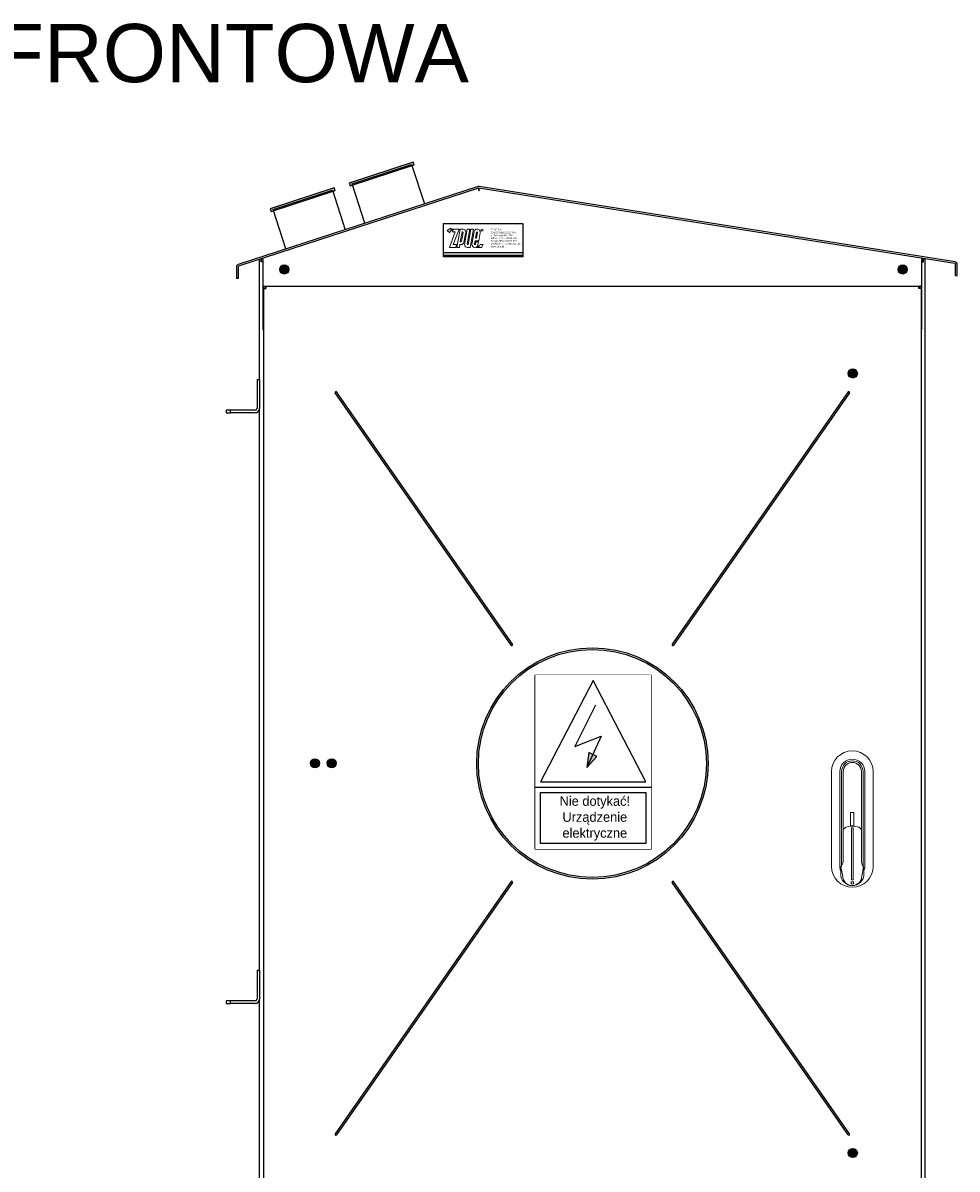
# Model space of a CAD drawing. Header units: millimetres. Extents: x -11513 to 3649, y 2330 to 12522.
# Tile 64 of 75: x -10391 to -9268, y 11046 to 12424. Entities that reach past the tile are written whole.
import ezdxf

# ---------------------------------------------------------------- set-up
doc = ezdxf.new("R2010")
doc.units = ezdxf.units.MM
for name, color, linetype in [('Aparatura', 7, 'Continuous'), ('tekst', 7, 'Continuous'), ('Warstwa 1', 7, 'Continuous'), ('WG1-00-901-0001_', 7, 'Continuous'), ('WG1-00-902-0001_', 7, 'Continuous'), ('WG1-00-906-0004_', 7, 'Continuous'), ('WG1-00-908-0004_', 7, 'Continuous'), ('WG1-00-909-0004_', 7, 'Continuous'), ('WG1-00-910-0004_', 7, 'Continuous'), ('WG1-00-912-0004_', 7, 'Continuous'), ('WG1-00-913-0000_', 7, 'Continuous'), ('WG1-00-914-0004_', 7, 'Continuous'), ('WG1-00-917-0000_', 7, 'Continuous'), ('WG1-00-923-0000_', 7, 'Continuous')]:
    doc.layers.add(name, color=color, linetype=linetype)
doc.styles.add('Arial', font='Arial', dxfattribs={"height": 1})
doc.styles.add('Arial h-20', font='ARIAL.TTF', dxfattribs={"height": 20})
doc.styles.add('Arial h-50', font='ARIAL.TTF', dxfattribs={"height": 50})
doc.styles.add('Arial h-70', font='ARIAL.TTF', dxfattribs={"height": 70})

# ---------------------------------------------------------------- blocks, each defined once
blk = doc.blocks.new('elewacja cz pomiarowa')
for p, q in [((91.3, 1983.7), (14.6, 1958.4)), ((15.6, 1955.3), (92.4, 1980.4)), ((92.4, 1980.4), (91.3, 1983.7)), ((92.4, 1980.4), (92.4, 1980.4)), ((14.6, 1958.4), (15.6, 1955.3)), ((-3.6, 1952.8), (-80.3, 1927.5)), ((-79.3, 1924.5), (-2.5, 1949.6)), ((-2.5, 1949.6), (-3.6, 1952.8)), ((-2.5, 1949.6), (-2.5, 1949.6)), ((-80.3, 1927.5), (-79.3, 1924.5))]:
    blk.add_line(p, q)
at = {"color": 22, "lineweight": 0, "true_color": 0xc32519}
for p, q in [((136.7, 1904.2), (132.2, 1901.5)), ((132.2, 1901.5), (135.3, 1898.8)), ((136.6, 1903.2), (136.7, 1904.2)), ((140.3, 1903.2), (136.6, 1903.2)), ((139.5, 1884.6), (146.4, 1903.2)), ((146.4, 1903.2), (142, 1903.2)), ((147.7, 1903.2), (143.8, 1881.2)), ((147.7, 1903.2), (147.7, 1903.2)), ((151.3, 1903.2), (147.7, 1903.2)), ((153.1, 1884.7), (156.4, 1903.2)), ((159.5, 1903.2), (156.3, 1885.4)), ((156.4, 1903.2), (159.5, 1903.2)), ((157.5, 1884.6), (160.8, 1903.2)), ((163.8, 1903.2), (160, 1881.2)), ((160.8, 1903.2), (163.8, 1903.2)), ((141.9, 1899.8), (135, 1881.2)), ((138.3, 1899.8), (141.9, 1899.8)), ((148, 1888), (150.1, 1899.8)), ((148.8, 1888), (148, 1888)), ((151.3, 1899.1), (149.4, 1888.5)), ((150.1, 1899.8), (150.7, 1899.8)), ((152.3, 1887.2), (154.5, 1899.4)), ((164.5, 1900.1), (161.9, 1885)), ((165, 1885.4), (165.7, 1889.3)), ((165.7, 1889.3), (170.1, 1889.3)), ((166.3, 1892.4), (167.5, 1899.3)), ((167.6, 1892.4), (166.3, 1892.4)), ((166.8, 1888), (166.3, 1885.1)), ((169.8, 1888), (166.8, 1888)), ((168.8, 1899.1), (167.6, 1892.4)), ((169.2, 1884.4), (169.8, 1888)), ((170.1, 1889.3), (171.8, 1898.9)), ((135, 1881.2), (142.6, 1881.2)), ((143.2, 1884.6), (139.5, 1884.6)), ((142.6, 1881.2), (143.2, 1884.6)), ((143.8, 1881.2), (146.8, 1881.2)), ((146.8, 1881.2), (147.4, 1884.6)), ((147.4, 1884.6), (149.2, 1884.6)), ((160, 1881.2), (156.3, 1881.2)), ((157, 1884.6), (157.5, 1884.6)), ((167.1, 1881.2), (173.6, 1881.2)), ((175.3, 1884.6), (171.9, 1884.6)), ((173.6, 1881.2), (175.3, 1884.6)), ((173.6, 1881.2), (173.6, 1881.2))]:
    blk.add_line(p, q, dxfattribs=at)
at = {"lineweight": 0}
blk.add_circle((174, 1901.9), 1.27, dxfattribs=at)
for centre in [(-63.4, 1854.7), (679.6, 1854.7), (619.6, 1729.7), (-26.6, 1261.2), (-6.6, 1261.2), (619.6, 792.8)]:
    blk.add_circle(centre, 5.45)
at = {"color": 22, "lineweight": 0, "true_color": 0xc32519}
for centre, radius, start, end in [((140.3, 1898.2), 5.01, 90, 172.9972), ((142, 1899.5), 3.71, 90, 174.975), ((151.3, 1900), 3.2, 348.7149, 90), ((168.2, 1899.6), 3.66, 350.2287, 170.803), ((148.8, 1888.7), 0.659, 271.0702, 349.4094), ((150.7, 1899.2), 0.629, 348.7556, 90), ((168.1, 1899.2), 0.646, 353.0962, 170.4807), ((149.1, 1887.9), 3.24, 270.4129, 348.4598), ((156.3, 1884.4), 3.15, 174.3857, 270.3885), ((157, 1885.3), 0.629, 170.0875, 269.8071), ((165.6, 1884.9), 3.69, 178.9742, 351.2498), ((165.7, 1885.3), 0.646, 172.4841, 348.0508), ((167.1, 1886.2), 5.01, 270, 341.0615)]:
    blk.add_arc(centre, radius, start, end, dxfattribs=at)
at = {"linetype": 'Continuous'}
for points in [[(91.3, 1980.1), (15.6, 1958.7), (91.3, 1983.7)], [(15.6, 1955.3), (15.6, 1958.7), (91.3, 1980.1)], [(91.3, 1980.1), (91.3, 1983.7), (92.4, 1980.4)], [(15.6, 1955.3), (14.6, 1958.4), (15.6, 1958.7)], [(-3.6, 1949.2), (-79.3, 1927.8), (-3.6, 1952.8)], [(-79.3, 1924.5), (-79.3, 1927.8), (-3.6, 1949.2)], [(-3.6, 1949.2), (-3.6, 1952.8), (-2.5, 1949.6)], [(-79.3, 1924.5), (-80.3, 1927.5), (-79.3, 1927.8)], [(-63.4, 1849.2), (-67.3, 1858.5), (-63.4, 1860.1)], [(-59.6, 1850.8), (-63.4, 1860.1), (-59.6, 1858.5)], [(-63.4, 1849.2), (-63.4, 1860.1), (-59.6, 1850.8)], [(679.6, 1849.2), (675.7, 1858.5), (679.6, 1860.1)], [(683.4, 1850.8), (679.6, 1860.1), (683.4, 1858.5)], [(679.6, 1849.2), (679.6, 1860.1), (683.4, 1850.8)], [(-67.3, 1850.8), (-68.9, 1854.7), (-67.3, 1858.5)], [(-67.3, 1850.8), (-67.3, 1858.5), (-63.4, 1849.2)], [(-59.6, 1850.8), (-59.6, 1858.5), (-58, 1854.7)], [(675.7, 1850.8), (674.1, 1854.7), (675.7, 1858.5)], [(675.7, 1850.8), (675.7, 1858.5), (679.6, 1849.2)], [(683.4, 1850.8), (683.4, 1858.5), (685, 1854.7)], [(615.7, 1725.8), (614.1, 1729.7), (615.7, 1733.5)], [(619.6, 1724.2), (615.7, 1733.5), (619.6, 1735.1)], [(615.7, 1725.8), (615.7, 1733.5), (619.6, 1724.2)], [(623.4, 1725.8), (619.6, 1735.1), (623.4, 1733.5)], [(619.6, 1724.2), (619.6, 1735.1), (623.4, 1725.8)], [(623.4, 1725.8), (623.4, 1733.5), (625, 1729.7)], [(-30.5, 1257.3), (-32.1, 1261.2), (-30.5, 1265)], [(-26.6, 1255.7), (-30.5, 1265), (-26.6, 1266.6)], [(-30.5, 1257.3), (-30.5, 1265), (-26.6, 1255.7)], [(-22.8, 1257.3), (-26.6, 1266.6), (-22.8, 1265)], [(-26.6, 1255.7), (-26.6, 1266.6), (-22.8, 1257.3)], [(-22.8, 1257.3), (-22.8, 1265), (-21.2, 1261.2)], [(-10.5, 1257.3), (-12.1, 1261.2), (-10.5, 1265)], [(-6.6, 1255.7), (-10.5, 1265), (-6.6, 1266.6)], [(-10.5, 1257.3), (-10.5, 1265), (-6.6, 1255.7)], [(-2.8, 1257.3), (-6.6, 1266.6), (-2.8, 1265)], [(-6.6, 1255.7), (-6.6, 1266.6), (-2.8, 1257.3)], [(-2.8, 1257.3), (-2.8, 1265), (-1.2, 1261.2)], [(615.7, 788.9), (614.1, 792.8), (615.7, 796.6)], [(619.6, 787.3), (615.7, 796.6), (619.6, 798.2)], [(615.7, 788.9), (615.7, 796.6), (619.6, 787.3)], [(623.4, 788.9), (619.6, 798.2), (623.4, 796.6)], [(619.6, 787.3), (619.6, 798.2), (623.4, 788.9)], [(623.4, 788.9), (623.4, 796.6), (625, 792.8)]]:
    blk.add_solid(points, dxfattribs=at)
at = {"layer": 'Aparatura', "color": 7}
blk.add_lwpolyline([(238, 1367.2), (377.4, 1367.2), (377.4, 1158.1), (238, 1158.1)], close=True, dxfattribs=at)
at = {"layer": 'Aparatura', "lineweight": 5}
blk.add_lwpolyline([(644, 1137.2), (644, 1251.2, 1), (594, 1251.2), (594, 1137.2, 1)], format="xyb", close=True, dxfattribs=at)
for points in [[(633, 1131.8, 0.092044), (634, 1137.2), (634, 1251.2, 1), (604, 1251.2), (604, 1137.2, 0.092044), (605, 1131.8)], [(632, 1137.5), (632, 1251.2, 1), (606, 1251.2), (606, 1137.5)], [(630, 1144.8), (630, 1251.2, 1), (608, 1251.2), (608, 1144.8)], [(633, 1135.6), (633, 1128.2, -1), (605, 1128.2), (605, 1135.6)], [(632.6, 1136.8), (630.4, 1125.6, -1), (607.5, 1125.6), (605.3, 1136.8)]]:
    blk.add_lwpolyline(points, format="xyb", dxfattribs=at)
at = {"layer": 'Aparatura', "color": 54, "lineweight": 5}
blk.add_lwpolyline([(621, 1202.2), (617, 1202.2), (617, 1186.2), (621, 1186.2)], close=True, dxfattribs=at)
at = {"layer": 'Aparatura', "lineweight": 5}
for points in [[(608, 1180.5), (608, 1145.1)], [(629.9, 1180.5), (629.9, 1145.1)]]:
    blk.add_lwpolyline(points, dxfattribs=at)
blk.add_lwpolyline([(620, 1183.7), (618, 1183.7), (618, 1121.2), (620, 1121.2)], close=True, dxfattribs=at)
blk.add_circle((619, 1117.5), 1.64, dxfattribs=at)
for centre, radius, start, end in [((591.1, 1145.4), 16.9, 332.9627, 359.1313), ((646.8, 1145.4), 16.9, 180.8687, 207.0373), ((607.6, 1135.4), 2.66, 122.145, 175.6443), ((630.3, 1135.4), 2.66, 4.3557, 57.855)]:
    blk.add_arc(centre, radius, start, end, dxfattribs=at)
at = {"layer": 'Aparatura', "lineweight": 5, "extrusion": (0, 0, -1)}
blk.add_ellipse((619, 1180.5), major_axis=(10.9, 0), ratio=0.484072, start_param=3.141593, end_param=6.283185, dxfattribs=at)
at = {"layer": 'Warstwa 1'}
for p, q in [((127.9, 1869.9), (127.9, 1909.9)), ((127.9, 1909.9), (222.9, 1909.9)), ((222.9, 1909.9), (222.9, 1869.9)), ((222.9, 1869.9), (127.9, 1869.9))]:
    blk.add_line(p, q, dxfattribs=at)
at = {"layer": 'Warstwa 1', "color": 1}
blk.add_line((222.9, 1874.7), (127.9, 1874.7), dxfattribs=at)
at = {"layer": 'Warstwa 1', "color": 2}
blk.add_line((222.9, 1871.6), (127.9, 1871.6), dxfattribs=at)
at = {"layer": 'WG1-00-901-0001_', "color": 7, "linetype": 'Continuous'}
for p, q in [((-93.3, 1722.5), (-93.3, 1866.9)), ((-91.3, 1867.5), (-91.4, 1867.5)), ((-91.3, 1864), (-91.3, 1867.5)), ((-90.8, 1867.5), (-91.3, 1867.5)), ((-90.6, 1864), (-91.3, 1864)), ((-90.8, 1864), (-90.8, 1867.5)), ((-89.3, 1864), (-90.6, 1864)), ((-59.8, 1858), (-59.8, 1851)), ((-93.3, 1012.5), (-93.3, 1687.6)), ((-93.3, 667.5), (-93.3, 977.6))]:
    blk.add_line(p, q, dxfattribs=at)
at = {"layer": 'WG1-00-902-0001_', "color": 7, "linetype": 'Continuous'}
for p, q in [((702.7, 1864), (703.9, 1864)), ((703.9, 1864), (704.7, 1864)), ((704.1, 1864), (704.1, 1867.5)), ((704.1, 1867.5), (704.7, 1867.5)), ((704.7, 1864), (704.7, 1867.5)), ((706.7, 1867.5), (704.7, 1867.5)), ((706.7, 667.5), (706.7, 1867.5))]:
    blk.add_line(p, q, dxfattribs=at)
at = {"layer": 'WG1-00-906-0004_', "color": 7, "linetype": 'Continuous'}
for p, q in [((169.4, 1954.4), (-119.1, 1860.7)), ((170, 1952.5), (-118.4, 1858.8)), ((742.2, 1861.9), (170.4, 1952.5)), ((742.5, 1863.9), (170.7, 1954.5)), ((742.9, 1847.6), (742.9, 1861.2)), ((744.9, 1847.6), (744.9, 1861.2)), ((-121, 1858), (-121, 1844)), ((-119, 1858), (-119, 1844)), ((742.9, 1847.6), (744.9, 1847.6)), ((-119, 1844), (-121, 1844))]:
    blk.add_line(p, q, dxfattribs=at)
for centre, radius, start, end in [((170.3, 1951.7), 2.78, 81, 108), ((170.3, 1951.7), 0.78, 81, 108), ((-118.2, 1858), 2.78, 108, 180), ((742.1, 1861.2), 0.78, 0, 81), ((742.1, 1861.2), 2.78, 0, 81), ((-118.2, 1858), 0.78, 108, 180)]:
    blk.add_arc(centre, radius, start, end, dxfattribs=at)
at = {"layer": 'WG1-00-908-0004_', "color": 7, "linetype": 'Continuous'}
for p, q in [((170.4, 1950.5), (169.7, 1952.4)), ((170.4, 1950.5), (170.7, 1952.5)), ((-89.4, 1865.8), (-89.3, 1865.3)), ((-89.3, 1865.3), (-89.3, 1782.5)), ((702.7, 1865.9), (702.7, 1866.2)), ((702.7, 1782.5), (702.7, 1865.4)), ((-59.8, 1858), (-66.8, 1858)), ((-66.8, 1858), (-66.8, 1851)), ((-66.8, 1851), (-59.8, 1851)), ((-59.8, 1851), (-59.8, 1858)), ((683.2, 1858), (676.2, 1858)), ((676.2, 1858), (676.2, 1851)), ((676.2, 1851), (683.2, 1851)), ((683.2, 1851), (683.2, 1858)), ((-89.3, 1782.5), (-88.3, 1782.5)), ((701.7, 1782.5), (702.7, 1782.5))]:
    blk.add_line(p, q, dxfattribs=at)
for centre, radius, start, end in [((188.2, 1955.6), 18.7, 189.9215, 198.4556), ((170.4, 1950.4), 0.0783, 157.106, 164.6459), ((170.5, 1950.4), 0.146, 164.6459, 168.6928), ((170.5, 1950.4), 0.196, 168.6928, 173.7349), ((170.7, 1950.4), 0.365, 173.7349, 176.4421), ((170.8, 1950.4), 0.449, 176.4421, 178.6514), ((171, 1950.4), 0.666, 178.6514, 180.1421), ((171.2, 1950.4), 0.831, 180.1421, 182.3298), ((171.7, 1950.4), 1.35, 182.3298, 183.6816), ((172.1, 1950.4), 1.77, 183.6816, 185.8567), ((173.8, 1950.6), 3.51, 185.8567, 186.955), ((152, 1952.8), 18.7, 350.5444, 359.0785), ((170.4, 1950.5), 0.0172, 108, 123.0089), ((170.4, 1950.5), 0.0221, 123.0089, 134.7422), ((170.4, 1950.5), 0.0293, 134.7422, 149.5134), ((170.4, 1950.5), 0.0573, 149.5134, 157.106), ((170.2, 1950.4), 0.26, 15.0976, 18.4677), ((170.3, 1950.4), 0.13, 18.4677, 25.207), ((170.3, 1950.4), 0.0937, 25.207, 30.6312), ((170.3, 1950.5), 0.0479, 30.6312, 41.2301), ((170.4, 1950.5), 0.0322, 41.2301, 55.5623), ((170.4, 1950.5), 0.0179, 55.5623, 81), ((169, 1950.2), 1.39, 4.2617, 6.3113), ((169.3, 1950.2), 1.08, 6.3113, 7.8782), ((169.8, 1950.3), 0.638, 7.8782, 10.5218), ((169.9, 1950.3), 0.501, 10.5218, 12.3218), ((170.1, 1950.4), 0.325, 12.3218, 15.0976), ((167.2, 1950.1), 3.23, 1.7054, 3.0667), ((168, 1950.1), 2.38, 3.0667, 4.2617), ((175.2, 1950.8), 4.86, 186.955, 188.1318), ((164.4, 1950), 6.07, 0.9812, 1.7054), ((180.2, 1951.5), 9.96, 188.1318, 188.7061), ((162.5, 1950), 7.89, 0.3387, 0.9812), ((184.9, 1952.2), 14.7, 188.7061, 189.2933), ((156.1, 1949.9), 14.4, 359.9858, 0.3387), ((149.9, 1949.9), 20.5, 359.6666, 359.9858), ((247.3, 1962.4), 77.9, 189.2933, 189.4042), ((77.9, 1950.4), 92.5, 359.5958, 359.6666), ((-88.8, 1867.8), 0.655, 160.1646, 167.241), ((-89, 1867.9), 0.483, 154.2219, 160.1646), ((-88.3, 1867.7), 1.24, 167.241, 170.9711), ((-87.9, 1867.7), 1.58, 170.9711, 174.0993), ((-87, 1867.6), 2.48, 174.0993, 176.0918), ((-86.5, 1867.5), 3.07, 176.0918, 178.4284), ((-84.7, 1867.5), 4.77, 178.4284, 179.9305), ((-83.6, 1867.5), 5.96, 179.9305, 181.8594), ((-79.6, 1867.6), 9.88, 181.8594, 183.0241), ((-76.3, 1867.8), 13.2, 183.0241, 184.5841), ((-63.7, 1868.8), 25.9, 184.5841, 185.38), ((-55.9, 1869.5), 33.7, 185.38, 185.8336), ((-89.2, 1868), 0.265, 143.4036, 154.2219), ((-89.3, 1868), 0.189, 129.504, 143.4036), ((-89.3, 1868.1), 0.121, 108, 129.504), ((-30.2, 1872.2), 59.5, 185.8336, 186.0905), ((702.7, 1868.2), 0.0282, 66.4789, 81), ((702.7, 1868.2), 0.0353, 54.8665, 66.4789), ((702.6, 1868.2), 0.0474, 38.3517, 54.8665), ((702.6, 1868.1), 0.0987, 30.3877, 38.3517), ((702.6, 1868.1), 0.15, 19.9961, 30.3877), ((702.4, 1868), 0.365, 15.7261, 19.9961), ((702.2, 1868), 0.521, 10.1732, 15.7261), ((701.6, 1867.9), 1.16, 7.6806, 10.1732), ((701.2, 1867.8), 1.58, 4.589, 7.6806), ((699.5, 1867.7), 3.21, 3.0637, 4.589), ((698.4, 1867.6), 4.39, 1.0558, 3.0637), ((690.8, 1867.6), 12, 358.5783, 0.0365), ((676.4, 1867.9), 26.3, 357.9145, 358.5783), ((667.5, 1868.2), 35.3, 357.3115, 357.9145), ((631.3, 1869.9), 71.5, 357.0144, 357.3115), ((536.1, 1875.1), 166.8, 356.7762, 356.8698), ((-141, 1913.2), 845, 356.7577, 356.7762), ((694.1, 1867.6), 8.65, 0.0365, 1.0558)]:
    blk.add_arc(centre, radius, start, end, dxfattribs=at)
at = {"layer": 'WG1-00-909-0004_', "color": 7, "linetype": 'Continuous'}
blk.add_arc((-88.6, 1865.5), 2.78, 108, 142.9535, dxfattribs=at)
at = {"layer": 'WG1-00-910-0004_', "color": 7, "linetype": 'Continuous'}
blk.add_arc((701.9, 1865.5), 2.78, 37.0465, 81, dxfattribs=at)
at = {"layer": 'WG1-00-912-0004_', "color": 7, "linetype": 'Continuous'}
for p, q in [((-88.3, 1831.8), (-88.3, 1834.5)), ((-88.3, 1834.5), (-86.3, 1834.5)), ((-86.3, 1831.8), (-86.3, 1834.5)), ((-86.3, 1834.5), (-85.6, 1834.5)), ((-86.3, 1834.5), (-86.3, 1832.5)), ((-86.3, 1832.5), (-85.6, 1832.5)), ((-85.6, 1834.5), (698.9, 1834.5)), ((-85.6, 1834.5), (-85.6, 1831.8)), ((698.9, 1834.5), (699.7, 1834.5)), ((698.9, 1831.8), (698.9, 1834.5)), ((698.9, 1832.5), (699.7, 1832.5)), ((699.7, 1834.5), (699.7, 1832.5)), ((701.7, 1834.5), (699.7, 1834.5)), ((699.7, 1834.5), (699.7, 1831.8)), ((701.7, 1834.5), (701.7, 1831.8)), ((-88.3, 690.3), (-88.3, 1831.8)), ((-88.3, 1831.8), (-85.6, 1831.8)), ((701.7, 1831.8), (698.9, 1831.8)), ((701.7, 1831.8), (701.7, 690.3)), ((616.2, 1733), (616.2, 1726)), ((623.2, 1733), (616.2, 1733)), ((616.2, 1726), (623.2, 1726)), ((623.2, 1726), (623.2, 1733)), ((209, 1403.1), (-2.3, 1706.3)), ((210.6, 1404.2), (-0.7, 1707.5)), ((614, 1707.5), (402.7, 1404.2)), ((615.6, 1706.3), (404.3, 1403.1)), ((-23, 1264.5), (-30, 1264.5)), ((-30, 1264.5), (-30, 1257.5)), ((-30, 1257.5), (-23, 1257.5)), ((-23, 1257.5), (-23, 1264.5)), ((-3, 1264.5), (-10, 1264.5)), ((-10, 1264.5), (-10, 1257.5)), ((-10, 1257.5), (-3, 1257.5)), ((-3, 1257.5), (-3, 1264.5)), ((209, 1119), (-2.3, 815.7)), ((210.6, 1117.8), (-0.7, 814.6)), ((614, 814.6), (402.7, 1117.8)), ((615.6, 815.7), (404.3, 1119)), ((616.2, 796), (623.2, 796)), ((616.2, 789), (616.2, 796)), ((623.2, 789), (616.2, 789)), ((623.2, 796), (623.2, 789))]:
    blk.add_line(p, q, dxfattribs=at)
for radius in [139, 137]:
    blk.add_circle((306.7, 1261), radius, dxfattribs=at)
for centre, start, end in [((-1.5, 1706.9), 34.8734, 214.8734), ((614.8, 1706.9), 325.1266, 145.1266), ((209.8, 1403.7), 214.8734, 34.8734), ((403.5, 1403.7), 145.1266, 325.1266), ((209.8, 1118.4), 325.1266, 145.1266), ((403.5, 1118.4), 34.8734, 214.8734), ((-1.5, 815.2), 145.1266, 325.1266), ((614.8, 815.2), 214.8734, 34.8734)]:
    blk.add_arc(centre, 1, start, end, dxfattribs=at)
at = {"layer": 'WG1-00-913-0000_', "color": 7, "linetype": 'Continuous'}
for p, q in [((-96.3, 1722.5), (-93.3, 1722.5)), ((-96.3, 1722.5), (-96.3, 1687.6)), ((-93.3, 1722.5), (-93.3, 1687.6)), ((-128.3, 1685.5), (-133.3, 1685.5)), ((-133.3, 1685.5), (-133.3, 1682.5)), ((-133.3, 1682.5), (-128.3, 1682.5)), ((-128.3, 1682.5), (-128.3, 1685.5)), ((-98.4, 1685.5), (-128.3, 1685.5)), ((-98.4, 1682.5), (-128.3, 1682.5)), ((-96.3, 1012.5), (-93.3, 1012.5)), ((-96.3, 1012.5), (-96.3, 977.6)), ((-93.3, 1012.5), (-93.3, 977.6)), ((-128.3, 975.5), (-133.3, 975.5)), ((-133.3, 975.5), (-133.3, 972.5)), ((-133.3, 972.5), (-128.3, 972.5)), ((-128.3, 972.5), (-128.3, 975.5)), ((-98.4, 975.5), (-128.3, 975.5)), ((-98.4, 972.5), (-128.3, 972.5))]:
    blk.add_line(p, q, dxfattribs=at)
for centre, radius in [((-98.4, 1687.6), 2.02), ((-98.4, 1687.6), 5.02), ((-98.4, 977.6), 2.02), ((-98.4, 977.6), 5.02)]:
    blk.add_arc(centre, radius, 270, 0, dxfattribs=at)
at = {"layer": 'WG1-00-914-0004_', "color": 7, "linetype": 'Continuous'}
blk.add_line((616.2, 1732.5), (623.2, 1732.5), dxfattribs=at)
at = {"layer": 'WG1-00-917-0000_', "color": 7, "linetype": 'Continuous'}
for centre, start, end in [((-28.8, 1261), 90, 110.051), ((-28.8, 1261), 249.949, 270), ((-23.8, 1261), 76.787, 90), ((-23.8, 1261), 270, 283.213), ((-8.8, 1261), 90, 110.051), ((-8.8, 1261), 249.949, 270), ((-3.8, 1261), 76.787, 90), ((-3.8, 1261), 270, 283.213)]:
    blk.add_arc(centre, 3.5, start, end, dxfattribs=at)
at = {"layer": 'WG1-00-923-0000_', "color": 7, "linetype": 'Continuous'}
for p, q in [((18, 1957.8), (89.3, 1980.9)), ((89.3, 1980.9), (104.8, 1933.4)), ((33.4, 1910.2), (18, 1957.8)), ((-76.9, 1926.9), (-5.6, 1950.1)), ((-5.6, 1950.1), (9.8, 1902.5)), ((-61.5, 1879.4), (-76.9, 1926.9))]:
    blk.add_line(p, q, dxfattribs=at)
at = {"linetype": 'Continuous', "lineweight": 0, "style": 'Arial h-50'}
blk.add_text('R', height=1.52, dxfattribs=at).set_placement((173.3, 1901.2))
at = {"layer": 'Aparatura', "linetype": 'Continuous', "style": 'Arial h-20'}
for s, p in [('ZPUE S.A.', (184.8, 1901.6)), ('29-100 WŁOSZCZOWA', (184.7, 1898.2)), ('tel/fax. +48 41 38 81 000', (184.8, 1891.5)), ('Serwis +48 41 38 81 022', (184.7, 1888.1)), ('ul. Jędrzejowska 79c', (184.6, 1894.8)), ('Serwis 24h +48 506 005 142', (184.7, 1884.7)), ('www.zpue.pl', (184.8, 1881.4))]:
    blk.add_text(s, height=2, dxfattribs=at).set_placement(p)
blk.add_wipeout([(238, 1367.2), (377.4, 1367.2), (377.4, 1158.1), (238, 1158.1)]).dxf.layer = 'Aparatura'
at = {"layer": 'Aparatura'}
blk.add_hatch(color=54, dxfattribs=at).paths.add_polyline_path([(300.1, 1256.3), (312.2, 1269.5), (302.3, 1274.1)])
at = {"layer": 'Aparatura', "color": 54}
for points in [[(307.7, 1360.7), (244.5, 1238.9), (370.9, 1238.9)], [(300.1, 1256.3), (312.2, 1269.5), (302.3, 1274.1)], [(244.5, 1225.9), (370.9, 1225.9), (370.9, 1164.6), (244.5, 1164.6)]]:
    blk.add_lwpolyline(points, close=True, dxfattribs=at)
blk.add_lwpolyline([(310.4, 1331.1), (285.5, 1281.2), (317.4, 1293.7), (300.1, 1256.3)], dxfattribs=at)
at = {"layer": 'Aparatura', "color": 7}
blk.add_lwpolyline([(238, 1232.4), (377.4, 1232.4)], dxfattribs=at)
at = {"layer": 'tekst', "color": 7, "insert": (309.6, 1194.9), "char_height": 1.3, "width": 154.805, "attachment_point": 5, "style": 'Arial'}
blk.add_mtext('\\FTxt|b0|i0|c238;\\H11.5;Nie dotykać!\\PUrządzenie\\Pelektryczne', dxfattribs=at)

msp = doc.modelspace()

# ---------------------------------------------------------------- block references
msp.add_blockref('elewacja cz pomiarowa', (-10013.2, 10272.8))

# ---------------------------------------------------------------- texts
at = {"color": 3, "style": 'Arial h-70'}
msp.add_text('ELEWACJA FRONTOWA', height=70, dxfattribs=at).set_placement((-10979.4, 12352.6))

doc.saveas('drawing.dxf')
